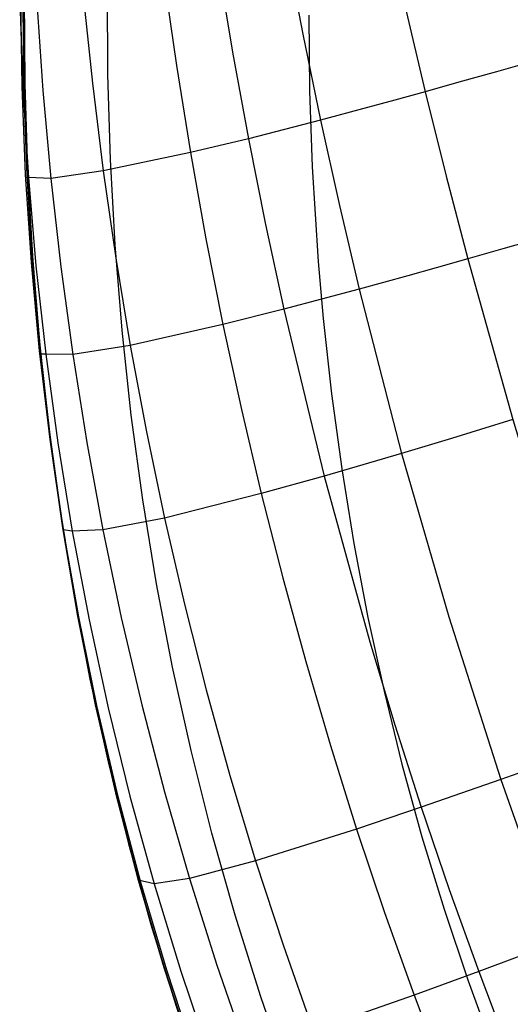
# Model space of a CAD drawing. Header units: millimetres. Extents: x -58 to 58, y -58 to 57.
# Tile 79 of 102: x 46.34 to 48.06, y 16.76 to 20.21. Entities that reach past the tile are written whole.
import ezdxf

# ---------------------------------------------------------------- set-up
doc = ezdxf.new("R2010")
doc.units = ezdxf.units.MM
doc.header["$MEASUREMENT"] = 0
doc.layers.add('Predefinito', color=5, linetype='Continuous')

msp = doc.modelspace()

# ---------------------------------------------------------------- linework, layer by layer
at = {"layer": 'Predefinito', "extrusion": (-6.72539e-07, 1.90505e-06, 1)}
msp.add_lwpolyline([(47.7545, 26.2631), (47.614, 25.9454), (47.4808, 25.6278), (47.355, 25.3102), (47.2366, 24.9928), (47.1255, 24.6756), (47.0218, 24.3587), (46.9256, 24.0421), (46.8368, 23.7259), (46.7554, 23.4102), (46.6815, 23.095), (46.6151, 22.7805), (46.5562, 22.4665), (46.5048, 22.1533), (46.4609, 21.8409), (46.4246, 21.5293), (46.3959, 21.2187), (46.3748, 20.909), (46.3614, 20.6006), (46.3556, 20.2934), (46.3574, 19.9875), (46.367, 19.6833), (46.3843, 19.3806), (46.4093, 19.0797), (46.442, 18.7807), (46.4825, 18.4837), (46.5308, 18.1889), (46.5868, 17.8964), (46.6505, 17.6065), (46.7219, 17.3192), (46.801, 17.0347), (46.8878, 16.7531), (46.9822, 16.4748), (47.0842, 16.1997), (47.1937, 15.9281), (47.3107, 15.6603), (47.4351, 15.3962), (47.5668, 15.1362), (47.7057, 14.8803), (47.8518, 14.6288), (48.0049, 14.3819), (48.165, 14.1396), (48.3319, 13.9023), (48.5056, 13.6699), (48.6857, 13.4426), (48.8724, 13.2207), (49.0653, 13.0041), (49.2643, 12.7931), (49.4694, 12.5879), (49.6803, 12.3884), (49.897, 12.1949), (50.1192, 12.0073), (50.3468, 11.8259), (50.5796, 11.6506), (50.8175, 11.4816), (51.0604, 11.3188), (51.3081, 11.1625), (51.5603, 11.0127), (51.817, 10.8694), (52.0781, 10.7326), (52.3434, 10.6024), (52.6127, 10.4787), (52.8859, 10.3617), (53.163, 10.2514), (53.4436, 10.1478)], dxfattribs=at)
at = {"layer": 'Predefinito'}
for points in [[(46.3553, 20.294), (46.3572, 19.9881), (46.3668, 19.6839), (46.3841, 19.3812), (46.4091, 19.0803), (46.4418, 18.7813), (46.4823, 18.4843), (46.5306, 18.1895), (46.5866, 17.8971), (46.6503, 17.6071), (46.7217, 17.3198), (46.8008, 17.0353), (46.8876, 16.7537)], [(47.3551, 20.2279), (47.358, 19.9622), (47.3673, 19.6961), (47.3882, 19.3628), (47.4057, 19.1632), (47.4349, 18.8985), (47.4709, 18.6353), (47.5135, 18.3737), (47.563, 18.1136), (47.6193, 17.8551), (47.6825, 17.5982), (47.7527, 17.343), (47.8301, 17.0893), (47.9146, 16.8374), (48.0066, 16.5871)]]:
    msp.add_lwpolyline(points, dxfattribs=at)
at = {"layer": 'Predefinito', "extrusion": (-0.016542, 0.999863, 0)}
msp.add_lwpolyline([(-47.6815, 320), (-47.6593, 319.9998), (-47.6369, 319.999), (-47.6143, 319.9977), (-47.5916, 319.996), (-47.5688, 319.9936), (-47.5458, 319.9908), (-47.5227, 319.9873), (-47.4995, 319.9833), (-47.4763, 319.9787), (-47.453, 319.9735), (-47.4297, 319.9678), (-47.4063, 319.9614), (-47.383, 319.9544), (-47.3597, 319.9468), (-47.3365, 319.9386), (-47.3134, 319.9298), (-47.2904, 319.9203), (-47.2675, 319.9103), (-47.2447, 319.8996), (-47.2222, 319.8883), (-47.1998, 319.8764), (-47.1777, 319.8638), (-47.1559, 319.8507), (-47.1343, 319.837), (-47.113, 319.8227), (-47.092, 319.8078), (-47.0714, 319.7924), (-47.0512, 319.7764), (-47.0313, 319.7598), (-47.0119, 319.7427), (-46.9929, 319.7252), (-46.9744, 319.7071), (-46.9563, 319.6886), (-46.9387, 319.6696), (-46.9217, 319.6501), (-46.9051, 319.6303), (-46.8891, 319.6101), (-46.8737, 319.5895), (-46.8588, 319.5685), (-46.8445, 319.5472), (-46.8308, 319.5256), (-46.8176, 319.5038), (-46.8051, 319.4816), (-46.7932, 319.4593), (-46.7819, 319.4367), (-46.7712, 319.414), (-46.7611, 319.3911), (-46.7517, 319.3681), (-46.7429, 319.345), (-46.7347, 319.3217), (-46.7271, 319.2985), (-46.7201, 319.2752), (-46.7137, 319.2518), (-46.7079, 319.2285), (-46.7028, 319.2052), (-46.6982, 319.182), (-46.6942, 319.1588), (-46.6907, 319.1357), (-46.6879, 319.1127), (-46.6855, 319.0899), (-46.6837, 319.0671), (-46.6825, 319.0446), (-46.6817, 319.0222), (-46.6815, 319)], dxfattribs=at)
at = {"layer": 'Predefinito', "extrusion": (-0.068125, 0.997677, 0)}
msp.add_lwpolyline([(-48.5966, 320), (-48.5744, 319.9998), (-48.552, 319.999), (-48.5295, 319.9977), (-48.5068, 319.996), (-48.4839, 319.9936), (-48.4609, 319.9908), (-48.4378, 319.9873), (-48.4147, 319.9833), (-48.3914, 319.9787), (-48.3681, 319.9735), (-48.3448, 319.9678), (-48.3215, 319.9614), (-48.2981, 319.9544), (-48.2749, 319.9468), (-48.2517, 319.9386), (-48.2285, 319.9298), (-48.2055, 319.9203), (-48.1826, 319.9103), (-48.1599, 319.8996), (-48.1373, 319.8883), (-48.115, 319.8764), (-48.0929, 319.8638), (-48.071, 319.8507), (-48.0494, 319.837), (-48.0281, 319.8227), (-48.0072, 319.8078), (-47.9866, 319.7924), (-47.9663, 319.7764), (-47.9465, 319.7598), (-47.927, 319.7427), (-47.9081, 319.7252), (-47.8895, 319.7071), (-47.8714, 319.6886), (-47.8539, 319.6696), (-47.8368, 319.6501), (-47.8203, 319.6303), (-47.8043, 319.6101), (-47.7888, 319.5895), (-47.7739, 319.5685), (-47.7596, 319.5472), (-47.7459, 319.5256), (-47.7328, 319.5038), (-47.7203, 319.4816), (-47.7083, 319.4593), (-47.697, 319.4367), (-47.6863, 319.414), (-47.6763, 319.3911), (-47.6668, 319.3681), (-47.658, 319.345), (-47.6498, 319.3217), (-47.6422, 319.2985), (-47.6352, 319.2752), (-47.6288, 319.2518), (-47.6231, 319.2285), (-47.6179, 319.2052), (-47.6133, 319.182), (-47.6093, 319.1588), (-47.6059, 319.1357), (-47.603, 319.1127), (-47.6007, 319.0899), (-47.5989, 319.0671), (-47.5976, 319.0446), (-47.5969, 319.0222), (-47.5966, 319)], dxfattribs=at)
at = {"layer": 'Predefinito', "extrusion": (-0.081323, 0.996688, 0)}
msp.add_lwpolyline([(-48.8058, 320), (-48.7836, 319.9998), (-48.7612, 319.999), (-48.7387, 319.9977), (-48.7159, 319.996), (-48.6931, 319.9936), (-48.6701, 319.9908), (-48.647, 319.9873), (-48.6238, 319.9833), (-48.6006, 319.9787), (-48.5773, 319.9735), (-48.554, 319.9678), (-48.5306, 319.9614), (-48.5073, 319.9544), (-48.484, 319.9468), (-48.4608, 319.9386), (-48.4377, 319.9298), (-48.4147, 319.9203), (-48.3918, 319.9103), (-48.3691, 319.8996), (-48.3465, 319.8883), (-48.3242, 319.8764), (-48.302, 319.8638), (-48.2802, 319.8507), (-48.2586, 319.837), (-48.2373, 319.8227), (-48.2163, 319.8078), (-48.1957, 319.7924), (-48.1755, 319.7764), (-48.1557, 319.7598), (-48.1362, 319.7427), (-48.1172, 319.7252), (-48.0987, 319.7071), (-48.0806, 319.6886), (-48.063, 319.6696), (-48.046, 319.6501), (-48.0294, 319.6303), (-48.0134, 319.6101), (-47.998, 319.5895), (-47.9831, 319.5685), (-47.9688, 319.5472), (-47.9551, 319.5256), (-47.9419, 319.5038), (-47.9294, 319.4816), (-47.9175, 319.4593), (-47.9062, 319.4367), (-47.8955, 319.414), (-47.8855, 319.3911), (-47.876, 319.3681), (-47.8672, 319.345), (-47.859, 319.3217), (-47.8514, 319.2985), (-47.8444, 319.2752), (-47.838, 319.2518), (-47.8323, 319.2285), (-47.8271, 319.2052), (-47.8225, 319.182), (-47.8185, 319.1588), (-47.815, 319.1357), (-47.8122, 319.1127), (-47.8098, 319.0899), (-47.808, 319.0671), (-47.8068, 319.0446), (-47.806, 319.0222), (-47.8058, 319)], dxfattribs=at)
at = {"layer": 'Predefinito', "extrusion": (-0.094599, 0.995515, 0)}
msp.add_lwpolyline([(-49.0059, 320), (-48.9837, 319.9998), (-48.9613, 319.999), (-48.9388, 319.9977), (-48.9161, 319.996), (-48.8932, 319.9936), (-48.8702, 319.9908), (-48.8471, 319.9873), (-48.8239, 319.9833), (-48.8007, 319.9787), (-48.7774, 319.9735), (-48.7541, 319.9678), (-48.7308, 319.9614), (-48.7074, 319.9544), (-48.6842, 319.9468), (-48.6609, 319.9386), (-48.6378, 319.9298), (-48.6148, 319.9203), (-48.5919, 319.9103), (-48.5692, 319.8996), (-48.5466, 319.8883), (-48.5243, 319.8764), (-48.5021, 319.8638), (-48.4803, 319.8507), (-48.4587, 319.837), (-48.4374, 319.8227), (-48.4165, 319.8078), (-48.3958, 319.7924), (-48.3756, 319.7764), (-48.3558, 319.7598), (-48.3363, 319.7427), (-48.3173, 319.7252), (-48.2988, 319.7071), (-48.2807, 319.6886), (-48.2632, 319.6696), (-48.2461, 319.6501), (-48.2296, 319.6303), (-48.2136, 319.6101), (-48.1981, 319.5895), (-48.1832, 319.5685), (-48.1689, 319.5472), (-48.1552, 319.5256), (-48.1421, 319.5038), (-48.1295, 319.4816), (-48.1176, 319.4593), (-48.1063, 319.4367), (-48.0956, 319.414), (-48.0856, 319.3911), (-48.0761, 319.3681), (-48.0673, 319.345), (-48.0591, 319.3217), (-48.0515, 319.2985), (-48.0445, 319.2752), (-48.0381, 319.2518), (-48.0324, 319.2285), (-48.0272, 319.2052), (-48.0226, 319.182), (-48.0186, 319.1588), (-48.0152, 319.1357), (-48.0123, 319.1127), (-48.01, 319.0899), (-48.0082, 319.0671), (-48.0069, 319.0446), (-48.0062, 319.0222), (-48.0059, 319)], dxfattribs=at)
at = {"layer": 'Predefinito', "extrusion": (-0.12136, 0.992609, 0)}
msp.add_lwpolyline([(-49.3778, 320), (-49.3556, 319.9998), (-49.3333, 319.999), (-49.3107, 319.9977), (-49.288, 319.996), (-49.2651, 319.9936), (-49.2421, 319.9908), (-49.2191, 319.9873), (-49.1959, 319.9833), (-49.1726, 319.9787), (-49.1493, 319.9735), (-49.126, 319.9678), (-49.1027, 319.9614), (-49.0794, 319.9544), (-49.0561, 319.9468), (-49.0329, 319.9386), (-49.0097, 319.9298), (-48.9867, 319.9203), (-48.9638, 319.9103), (-48.9411, 319.8996), (-48.9185, 319.8883), (-48.8962, 319.8764), (-48.8741, 319.8638), (-48.8522, 319.8507), (-48.8306, 319.837), (-48.8093, 319.8227), (-48.7884, 319.8078), (-48.7678, 319.7924), (-48.7475, 319.7764), (-48.7277, 319.7598), (-48.7083, 319.7427), (-48.6893, 319.7252), (-48.6707, 319.7071), (-48.6527, 319.6886), (-48.6351, 319.6696), (-48.618, 319.6501), (-48.6015, 319.6303), (-48.5855, 319.6101), (-48.57, 319.5895), (-48.5551, 319.5685), (-48.5408, 319.5472), (-48.5271, 319.5256), (-48.514, 319.5038), (-48.5015, 319.4816), (-48.4896, 319.4593), (-48.4783, 319.4367), (-48.4676, 319.414), (-48.4575, 319.3911), (-48.448, 319.3681), (-48.4392, 319.345), (-48.431, 319.3217), (-48.4234, 319.2985), (-48.4164, 319.2752), (-48.4101, 319.2518), (-48.4043, 319.2285), (-48.3991, 319.2052), (-48.3945, 319.182), (-48.3905, 319.1588), (-48.3871, 319.1357), (-48.3842, 319.1127), (-48.3819, 319.0899), (-48.3801, 319.0671), (-48.3788, 319.0446), (-48.3781, 319.0222), (-48.3778, 319)], dxfattribs=at)
at = {"layer": 'Predefinito', "extrusion": (1, 0, 0)}
msp.add_lwpolyline([(18.7813, 319), (18.7813, 59.9998)], dxfattribs=at)
at = {"layer": 'Predefinito', "extrusion": (-0.148402, 0.988927, 0)}
msp.add_lwpolyline([(-49.7107, 320), (-49.6885, 319.9998), (-49.6662, 319.999), (-49.6436, 319.9977), (-49.6209, 319.996), (-49.598, 319.9936), (-49.575, 319.9908), (-49.5519, 319.9873), (-49.5288, 319.9833), (-49.5055, 319.9787), (-49.4822, 319.9735), (-49.4589, 319.9678), (-49.4356, 319.9614), (-49.4123, 319.9544), (-49.389, 319.9468), (-49.3658, 319.9386), (-49.3426, 319.9298), (-49.3196, 319.9203), (-49.2967, 319.9103), (-49.274, 319.8996), (-49.2514, 319.8883), (-49.2291, 319.8764), (-49.207, 319.8638), (-49.1851, 319.8507), (-49.1635, 319.837), (-49.1422, 319.8227), (-49.1213, 319.8078), (-49.1007, 319.7924), (-49.0804, 319.7764), (-49.0606, 319.7598), (-49.0412, 319.7427), (-49.0222, 319.7252), (-49.0036, 319.7071), (-48.9856, 319.6886), (-48.968, 319.6696), (-48.9509, 319.6501), (-48.9344, 319.6303), (-48.9184, 319.6101), (-48.9029, 319.5895), (-48.888, 319.5685), (-48.8737, 319.5472), (-48.86, 319.5256), (-48.8469, 319.5038), (-48.8344, 319.4816), (-48.8224, 319.4593), (-48.8111, 319.4367), (-48.8005, 319.414), (-48.7904, 319.3911), (-48.7809, 319.3681), (-48.7721, 319.345), (-48.7639, 319.3217), (-48.7563, 319.2985), (-48.7493, 319.2752), (-48.743, 319.2518), (-48.7372, 319.2285), (-48.732, 319.2052), (-48.7274, 319.182), (-48.7234, 319.1588), (-48.72, 319.1357), (-48.7171, 319.1127), (-48.7148, 319.0899), (-48.713, 319.0671), (-48.7117, 319.0446), (-48.711, 319.0222), (-48.7107, 319)], dxfattribs=at)
at = {"layer": 'Predefinito', "extrusion": (-0.175599, 0.984462, 0)}
msp.add_lwpolyline([(-50.0016, 320), (-49.9794, 319.9998), (-49.9571, 319.999), (-49.9345, 319.9977), (-49.9118, 319.996), (-49.8889, 319.9936), (-49.8659, 319.9908), (-49.8428, 319.9873), (-49.8197, 319.9833), (-49.7964, 319.9787), (-49.7731, 319.9735), (-49.7498, 319.9678), (-49.7265, 319.9614), (-49.7032, 319.9544), (-49.6799, 319.9468), (-49.6567, 319.9386), (-49.6335, 319.9298), (-49.6105, 319.9203), (-49.5876, 319.9103), (-49.5649, 319.8996), (-49.5423, 319.8883), (-49.52, 319.8764), (-49.4979, 319.8638), (-49.476, 319.8507), (-49.4544, 319.837), (-49.4331, 319.8227), (-49.4122, 319.8078), (-49.3916, 319.7924), (-49.3713, 319.7764), (-49.3515, 319.7598), (-49.3321, 319.7427), (-49.3131, 319.7252), (-49.2945, 319.7071), (-49.2765, 319.6886), (-49.2589, 319.6696), (-49.2418, 319.6501), (-49.2253, 319.6303), (-49.2093, 319.6101), (-49.1938, 319.5895), (-49.1789, 319.5685), (-49.1646, 319.5472), (-49.1509, 319.5256), (-49.1378, 319.5038), (-49.1253, 319.4816), (-49.1133, 319.4593), (-49.102, 319.4367), (-49.0914, 319.414), (-49.0813, 319.3911), (-49.0718, 319.3681), (-49.063, 319.345), (-49.0548, 319.3217), (-49.0472, 319.2985), (-49.0402, 319.2752), (-49.0339, 319.2518), (-49.0281, 319.2285), (-49.0229, 319.2052), (-49.0183, 319.182), (-49.0143, 319.1588), (-49.0109, 319.1357), (-49.008, 319.1127), (-49.0057, 319.0899), (-49.0039, 319.0671), (-49.0026, 319.0446), (-49.0019, 319.0222), (-49.0016, 319)], dxfattribs=at)
at = {"layer": 'Predefinito', "extrusion": (-0.230457, 0.973083, 0)}
msp.add_lwpolyline([(-50.4522, 320), (-50.43, 319.9998), (-50.4076, 319.999), (-50.3851, 319.9977), (-50.3624, 319.996), (-50.3395, 319.9936), (-50.3165, 319.9908), (-50.2934, 319.9873), (-50.2703, 319.9833), (-50.247, 319.9787), (-50.2237, 319.9735), (-50.2004, 319.9678), (-50.1771, 319.9614), (-50.1538, 319.9544), (-50.1305, 319.9468), (-50.1073, 319.9386), (-50.0841, 319.9298), (-50.0611, 319.9203), (-50.0382, 319.9103), (-50.0155, 319.8996), (-49.9929, 319.8883), (-49.9706, 319.8764), (-49.9485, 319.8638), (-49.9266, 319.8507), (-49.905, 319.837), (-49.8837, 319.8227), (-49.8628, 319.8078), (-49.8422, 319.7924), (-49.8219, 319.7764), (-49.8021, 319.7598), (-49.7827, 319.7427), (-49.7637, 319.7252), (-49.7451, 319.7071), (-49.7271, 319.6886), (-49.7095, 319.6696), (-49.6924, 319.6501), (-49.6759, 319.6303), (-49.6599, 319.6101), (-49.6444, 319.5895), (-49.6295, 319.5685), (-49.6152, 319.5472), (-49.6015, 319.5256), (-49.5884, 319.5038), (-49.5759, 319.4816), (-49.5639, 319.4593), (-49.5526, 319.4367), (-49.5419, 319.414), (-49.5319, 319.3911), (-49.5224, 319.3681), (-49.5136, 319.345), (-49.5054, 319.3217), (-49.4978, 319.2985), (-49.4908, 319.2752), (-49.4845, 319.2518), (-49.4787, 319.2285), (-49.4735, 319.2052), (-49.4689, 319.182), (-49.4649, 319.1588), (-49.4615, 319.1357), (-49.4586, 319.1127), (-49.4563, 319.0899), (-49.4545, 319.0671), (-49.4532, 319.0446), (-49.4525, 319.0222), (-49.4522, 319)], dxfattribs=at)
at = {"layer": 'Predefinito', "extrusion": (-0.285925, 0.958252, 0)}
msp.add_lwpolyline([(-50.7176, 320), (-50.6954, 319.9998), (-50.6731, 319.999), (-50.6505, 319.9977), (-50.6278, 319.996), (-50.6049, 319.9936), (-50.5819, 319.9908), (-50.5589, 319.9873), (-50.5357, 319.9833), (-50.5124, 319.9787), (-50.4891, 319.9735), (-50.4658, 319.9678), (-50.4425, 319.9614), (-50.4192, 319.9544), (-50.3959, 319.9468), (-50.3727, 319.9386), (-50.3495, 319.9298), (-50.3265, 319.9203), (-50.3036, 319.9103), (-50.2809, 319.8996), (-50.2583, 319.8883), (-50.236, 319.8764), (-50.2139, 319.8638), (-50.192, 319.8507), (-50.1704, 319.837), (-50.1492, 319.8227), (-50.1282, 319.8078), (-50.1076, 319.7924), (-50.0873, 319.7764), (-50.0675, 319.7598), (-50.0481, 319.7427), (-50.0291, 319.7252), (-50.0105, 319.7071), (-49.9925, 319.6886), (-49.9749, 319.6696), (-49.9578, 319.6501), (-49.9413, 319.6303), (-49.9253, 319.6101), (-49.9098, 319.5895), (-49.895, 319.5685), (-49.8806, 319.5472), (-49.8669, 319.5256), (-49.8538, 319.5038), (-49.8413, 319.4816), (-49.8294, 319.4593), (-49.8181, 319.4367), (-49.8074, 319.414), (-49.7973, 319.3911), (-49.7879, 319.3681), (-49.779, 319.345), (-49.7708, 319.3217), (-49.7632, 319.2985), (-49.7562, 319.2752), (-49.7499, 319.2518), (-49.7441, 319.2285), (-49.7389, 319.2052), (-49.7343, 319.182), (-49.7303, 319.1588), (-49.7269, 319.1357), (-49.724, 319.1127), (-49.7217, 319.0899), (-49.7199, 319.0671), (-49.7186, 319.0446), (-49.7179, 319.0222), (-49.7176, 319)], dxfattribs=at)
at = {"layer": 'Predefinito'}
for points in [[(47.0368, 20.4042, 39.1871), (47.0874, 20.0979, 39.1557), (47.1428, 19.7941, 39.1327), (47.2028, 19.4931, 39.116), (47.2672, 19.1954, 39.1039), (47.4086, 18.6097, 39.0856), (47.5693, 18.0276, 39.0704), (47.6573, 17.7371, 39.0645), (47.7504, 17.4472, 39.0603), (47.8487, 17.1581, 39.0582), (47.9521, 16.8704, 39.0581), (48.0604, 16.5847, 39.0599)], [(46.8461, 20.3594, 41.1322), (46.8901, 20.0518, 41.1035), (46.9395, 19.7461, 41.0823), (46.9941, 19.4427, 41.0669), (47.0538, 19.142, 41.0556), (47.1184, 18.8443, 41.0465), (47.1882, 18.5485, 41.0384), (47.2634, 18.2533, 41.0307), (47.3442, 17.9585, 41.0239), (47.4308, 17.6644, 41.0183), (47.5231, 17.3709, 41.0142), (47.6213, 17.0783, 41.012), (47.7252, 16.7873, 41.0117), (47.8347, 16.4984, 41.0132)], [(46.5631, 20.2987, 44.9507), (46.5949, 19.9897, 44.9267), (46.633, 19.6815, 44.9087), (46.6775, 19.3745, 44.8954), (46.7282, 19.0689, 44.8853), (46.7851, 18.7651, 44.877), (46.8483, 18.4626, 44.8695), (46.9182, 18.1606, 44.8625), (46.9948, 17.8592, 44.8563), (47.0782, 17.5587, 44.8511), (47.1685, 17.2589, 44.8472), (47.2659, 16.9603, 44.845), (47.3702, 16.6635, 44.8443)], [(47.2854, 16.497, 319.7071), (47.1865, 16.7819, 319.7071), (47.0964, 17.0685, 319.7071), (47.0149, 17.3569, 319.7071), (46.9418, 17.647, 319.7071), (46.877, 17.9387, 319.7071), (46.8205, 18.2321, 319.7071), (46.7721, 18.5271, 319.7071), (46.7317, 18.8238, 319.7071), (46.6993, 19.122, 319.7071), (46.6749, 19.4216, 319.7071), (46.6583, 19.721, 319.7071), (46.6496, 20.0195, 319.7071), (46.6484, 20.3172, 319.7071)], [(47.3049, 20.3141, 37.153), (47.3345, 20.1615, 37.1366), (47.3968, 19.859, 37.1106), (47.4628, 19.5604, 37.0918), (47.5323, 19.2659, 37.078), (47.6812, 18.6894, 37.0574), (47.8466, 18.1164, 37.0405), (48.0298, 17.5442, 37.0297), (48.2308, 16.9746, 37.0278), (48.4484, 16.4123, 37.0344)], [(46.3397, 20.2758, 52.5059), (46.3512, 19.9674, 52.4915), (46.3702, 19.658, 52.4803), (46.3968, 19.348, 52.4714), (46.4313, 19.0375, 52.4644), (46.4737, 18.7268, 52.4584), (46.5243, 18.4161, 52.4529), (46.5832, 18.1057, 52.4478), (46.6507, 17.7958, 52.4433), (46.7267, 17.4866, 52.4395), (46.8116, 17.1783, 52.4365), (46.9054, 16.8713, 52.4345), (47.0082, 16.566, 52.4335)], [(46.3423, 20.2843, 56.2726), (46.347, 19.9773, 56.2648), (46.3595, 19.669, 56.2586), (46.3799, 19.3596, 56.2537), (46.4086, 19.0493, 56.2496), (46.4457, 18.7382, 56.2461), (46.4914, 18.4268, 56.243), (46.5459, 18.1155, 56.24), (46.6094, 17.8046, 56.2374), (46.6821, 17.4942, 56.2351), (46.7641, 17.1846, 56.2333), (46.8556, 16.8763, 56.2321), (46.9566, 16.5697, 56.2314)], [(46.3506, 20.279, 58.1432), (46.3536, 19.9733, 58.1391), (46.3644, 19.6663, 58.1358), (46.3832, 19.358, 58.1331), (46.4102, 19.0488, 58.131), (46.4458, 18.7387, 58.1291), (46.49, 18.4282, 58.1273), (46.5431, 18.1178, 58.1257), (46.6053, 17.8077, 58.1243), (46.6767, 17.4981, 58.123), (46.7576, 17.1893, 58.122), (46.848, 16.8817, 58.1213), (46.9481, 16.5759, 58.1209)], [(46.3538, 20.2718, 59.0739), (46.3564, 19.967, 59.0717), (46.3668, 19.6608, 59.07), (46.3852, 19.3534, 59.0685), (46.4119, 19.0451, 59.0673), (46.447, 18.7358, 59.0663), (46.4908, 18.4262, 59.0653), (46.5435, 18.1166, 59.0645), (46.6053, 17.8074, 59.0637), (46.6762, 17.4986, 59.063), (46.7566, 17.1907, 59.0624), (46.8466, 16.8839, 59.062), (46.9462, 16.5788, 59.0618)], [(46.3547, 20.2669, 59.5379), (46.3573, 19.9625, 59.5367), (46.3677, 19.6568, 59.5357), (46.3861, 19.35, 59.5349), (46.4126, 19.0421, 59.5343), (46.4477, 18.7334, 59.5337), (46.4914, 18.4243, 59.5331), (46.5439, 18.1153, 59.5326), (46.6055, 17.8065, 59.5322), (46.6763, 17.4983, 59.5318), (46.7565, 17.1909, 59.5315), (46.8462, 16.8847, 59.5312), (46.9455, 16.5802, 59.531)], [(46.355, 20.264, 59.7696), (46.3577, 19.9599, 59.7689), (46.368, 19.6545, 59.7683), (46.3864, 19.3479, 59.7678), (46.4129, 19.0403, 59.7674), (46.4479, 18.7319, 59.767), (46.4916, 18.4231, 59.7667), (46.5441, 18.1144, 59.7664), (46.6056, 17.8059, 59.7661), (46.6764, 17.498, 59.7658), (46.7564, 17.1909, 59.7656), (46.8461, 16.885, 59.7655), (46.9453, 16.5808, 59.7654)], [(46.3552, 20.2609, 60.0002), (46.3579, 19.9571, 60), (46.3683, 19.6519, 59.9998), (46.3866, 19.3456, 59.9996), (46.4132, 19.0383, 59.9994), (46.4482, 18.7302, 59.9992), (46.4919, 18.4217, 59.999), (46.5443, 18.1133, 59.9989), (46.6058, 17.8052, 59.9987), (46.6765, 17.4976, 59.9986), (46.7565, 17.1908, 59.9984), (46.846, 16.8852, 59.9983), (46.945, 16.5813, 59.9982)], [(46.3999, 20.2726, 48.726), (46.4208, 19.9635, 48.7064), (46.4488, 19.6542, 48.6914), (46.4838, 19.3451, 48.68), (46.526, 19.0363, 48.6711), (46.5755, 18.7282, 48.6636), (46.6323, 18.4207, 48.6569), (46.6967, 18.1136, 48.6505), (46.7687, 17.8072, 48.645), (46.8486, 17.5016, 48.6403), (46.9364, 17.1969, 48.6367), (47.0323, 16.8935, 48.6344), (47.1362, 16.5918, 48.6335)], [(47.6924, 20.2617, 35.0385), (47.7636, 19.9594, 35.0083), (47.8375, 19.6629, 34.9861), (47.9135, 19.3724, 34.9698), (48.0713, 18.8087, 34.9455), (48.2419, 18.2484, 34.9261), (48.427, 17.6869, 34.914), (48.6267, 17.1263, 34.9123), (48.8387, 16.573, 34.9207)], [(48.7123, 20.227, 31.8055), (48.6079, 20.1974, 32.0712), (48.5089, 20.1693, 32.3376), (48.326, 20.1175, 32.8717), (48.1617, 20.0711, 33.4065), (48.0143, 20.0296, 33.9414), (47.8822, 19.9925, 34.4756), (47.7636, 19.9594, 35.0083), (47.6571, 19.9299, 35.5388), (47.5613, 19.9035, 36.0665), (47.3968, 19.859, 37.1106), (47.1428, 19.7941, 39.1327), (46.9395, 19.7461, 41.0823), (46.633, 19.6815, 44.9087), (46.4488, 19.6542, 48.6914), (46.3702, 19.658, 52.4803), (46.3683, 19.6519, 60.0006)], [(48.1733, 19.4465, 33.8997), (48.0364, 19.4074, 34.4355), (47.9135, 19.3724, 34.9698), (47.803, 19.3412, 35.5019), (47.7035, 19.3133, 36.0311), (47.5323, 19.2659, 37.078), (47.2672, 19.1954, 39.1039), (47.0538, 19.142, 41.0556), (46.7282, 19.0689, 44.8853), (46.526, 19.0363, 48.6711), (46.4313, 19.0375, 52.4644), (46.4132, 19.0383, 60.0003)], [(48.0713, 18.8087, 34.9455), (47.9584, 18.7738, 35.4786), (47.8567, 18.7425, 36.0088), (47.6812, 18.6894, 37.0574), (47.4086, 18.6097, 39.0856), (47.1882, 18.5485, 41.0384), (46.8483, 18.4626, 44.8695), (46.6323, 18.4207, 48.6569), (46.5243, 18.4161, 52.4529), (46.4919, 18.4217, 60)], [(48.2087, 17.608, 35.9792), (48.0298, 17.5442, 37.0297), (47.7504, 17.4472, 39.0603), (47.5231, 17.3709, 41.0142), (47.1685, 17.2589, 44.8472), (46.9364, 17.1969, 48.6367), (46.8116, 17.1783, 52.4365), (46.7564, 17.1908, 59.9996)], [(48.2308, 16.9746, 37.0278), (47.9521, 16.8704, 39.0581), (47.7252, 16.7873, 41.0117), (47.3702, 16.6635, 44.8443)]]:
    msp.add_polyline3d(points, dxfattribs=at)

doc.saveas('drawing.dxf')
